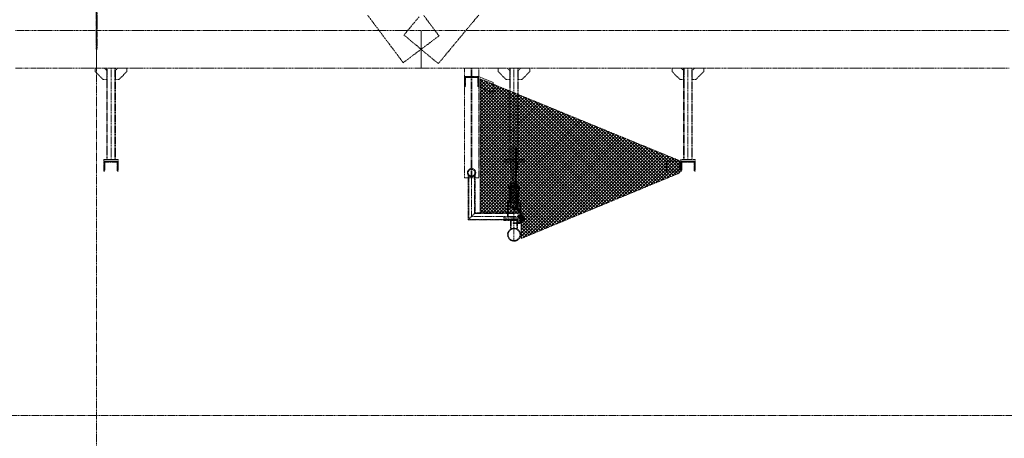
# Model space of a CAD drawing. Header units: millimetres. Extents: x -176817 to 571382, y -58489 to 156123.
# Tile 245 of 256: x 155878 to 162704, y 121719 to 124620. Entities that reach past the tile are written whole.
import ezdxf

# ---------------------------------------------------------------- set-up
doc = ezdxf.new("R2010")
doc.units = ezdxf.units.MM
doc.header["$LTSCALE"] = 0.2
for name, pattern in [('AM_ISO02W050', [7.5, 6, -1.5]), ('AM_ISO02W050x2', [3.75, 3, -0.75]), ('AM_ISO08W050', [18, 12, -1.5, 3, -1.5]), ('AM_ISO08W050x2', [9, 6, -0.75, 1.5, -0.75]), ('HIDDEN', [9.525, 6.35, -3.175])]:
    doc.linetypes.add(name, pattern=pattern)
for name, color, linetype, lineweight in [('-AAA Podkład', 252, 'Continuous', 13), ('AM_0N', 7, 'Continuous', 13), ('AM_3N', 6, 'AM_ISO02W050', 13), ('AM_4N', 3, 'Continuous', 13), ('AM_7N', 4, 'AM_ISO08W050', 13)]:
    doc.layers.add(name, color=color, linetype=linetype, lineweight=lineweight)

# ---------------------------------------------------------------- blocks, each defined once
blk = doc.blocks.new('*U1047')
at = {"layer": 'AM_0N'}
for p, q in [((159349.2, 123262.4, 0), (159349.2, 123251.1, 0)), ((159349.9, 123262.4, 0), (159349.2, 123262.4, 0)), ((159349.2, 123251.1, 0), (159349.9, 123251.1, 0)), ((159349.9, 123262.4, 0), (159349.9, 123251.1, 0)), ((159349.9, 123262.4, 0), (159353.1, 123259.1, 0)), ((159349.9, 123251.1, 0), (159353.1, 123254.3, 0)), ((159353.1, 123259.1, 0), (159353.1, 123254.3, 0)), ((159353.9, 123259.1, 0), (159353.1, 123259.1, 0)), ((159353.9, 123254.3, 0), (159353.1, 123254.3, 0)), ((159354.5, 123259.7, 0), (159353.9, 123259.1, 0)), ((159354.5, 123253.7, 0), (159353.9, 123254.3, 0)), ((159354.5, 123259.7, 0), (159354.5, 123253.7, 0)), ((159368.6, 123259.7, 0), (159354.5, 123259.7, 0)), ((159368.6, 123253.7, 0), (159354.5, 123253.7, 0)), ((159368.6, 123259.7, 0), (159368.6, 123253.7, 0)), ((159369.2, 123259.1, 0), (159368.6, 123259.7, 0)), ((159369.2, 123254.3, 0), (159368.6, 123253.7, 0)), ((159369.2, 123254.3, 0), (159369.2, 123259.1, 0))]:
    blk.add_line(p, q, dxfattribs=at)
at = {"layer": 'AM_3N', "linetype": 'AM_ISO02W050x2'}
for p, q in [((159349.2, 123260.1, 0), (159353.6, 123256.7, 0)), ((159352.7, 123257.4, 0), (159349.2, 123257.4, 0)), ((159349.2, 123253.3, 0), (159353.6, 123256.7, 0)), ((159352.7, 123256, 0), (159349.2, 123256, 0)), ((159352.7, 123257.4, 0), (159352.7, 123256, 0))]:
    blk.add_line(p, q, dxfattribs=at)
at = {"layer": 'AM_4N'}
for p, q in [((159353.9, 123259.1, 0), (159354.5, 123259.1, 0)), ((159353.9, 123254.3, 0), (159354.5, 123254.3, 0)), ((159354.5, 123259.1, 0), (159369.2, 123259.1, 0)), ((159354.5, 123254.3, 0), (159369.2, 123254.3, 0))]:
    blk.add_line(p, q, dxfattribs=at)
at = {"layer": 'AM_7N', "linetype": 'AM_ISO08W050x2'}
blk.add_line((159346.2, 123256.7, 0), (159372.2, 123256.7, 0), dxfattribs=at)
blk = doc.blocks.new('*U1048')
at = {"layer": 'AM_0N'}
for p, q in [((159361.2, 123262.7, 0), (159361.2, 123250.7, 0)), ((159362.8, 123262.7, 0), (159361.2, 123262.7, 0)), ((159361.2, 123250.7, 0), (159362.8, 123250.7, 0)), ((159362.8, 123250.7, 0), (159362.8, 123262.7, 0))]:
    blk.add_line(p, q, dxfattribs=at)
at = {"layer": 'AM_7N', "linetype": 'AM_ISO08W050x2'}
blk.add_line((159365.8, 123256.7, 0), (159358.2, 123256.7, 0), dxfattribs=at)
blk = doc.blocks.new('*U1083')
at = {"layer": 'AM_0N'}
for p, q in [((-28, 230.6), (28, 230.6)), ((-28, 226.6), (-28, 230.6)), ((28, 226.6), (-28, 226.6)), ((28, 230.6), (28, 226.6))]:
    blk.add_line(p, q, dxfattribs=at)
at = {"layer": 'AM_7N', "linetype": 'AM_ISO08W050x2'}
blk.add_line((0, 233.6), (0, 223.6), dxfattribs=at)
blk = doc.blocks.new('*U1084')
at = {"layer": 'AM_0N'}
for p, q in [((33.8, 222.6), (-33, 222.6)), ((29.3, 219.8), (-30.7, 209)), ((-2.7, 214.1), (-30.3, 215.9)), ((-29.7, 215.9), (30.3, 219.9)), ((-29.3, 201.1), (30.7, 211.9)), ((30.7, 198.2), (-7.4, 205.1)), ((30, 219.9), (30.3, 219.9)), ((-30.7, 201.1), (7.4, 194.3)), ((29.3, 198.2), (-30.7, 187.4)), ((-30.7, 179.5), (7.4, 172.7)), ((29.3, 176.6), (-30.7, 165.8)), ((-30.7, 157.9), (7.4, 151.1)), ((29.3, 155), (-30.7, 144.2)), ((-29.3, 179.5), (30.7, 190.3)), ((-29.3, 157.9), (30.7, 168.7)), ((-29.3, 136.3), (30.7, 147.1)), ((30.7, 176.6), (-7.4, 183.5)), ((30.7, 155), (-7.4, 161.9)), ((30.7, 133.4), (-7.4, 140.3)), ((-33.8, 112), (33, 112)), ((-30.7, 136.3), (7.4, 129.5)), ((29.3, 133.4), (-30.7, 122.6)), ((29.7, 118.7), (-30.3, 114.7)), ((-30, 114.7), (-30.3, 114.7)), ((-29.3, 114.7), (30.7, 125.5)), ((2.7, 120.5), (30.3, 118.7))]:
    blk.add_line(p, q, dxfattribs=at)
for centre, start, end in [((-30, 219.9), 138.01806, 273.82255), ((-30, 205.1), 100.20335, 280.20335), ((30, 215.9), 280.20335, 100.20335), ((30, 223.9), 273.82255, 340.52878), ((-30, 183.5), 100.20335, 280.20335), ((-30, 161.9), 100.20335, 280.20335), ((-30, 140.3), 100.20335, 280.20335), ((30, 194.3), 280.20335, 100.20335), ((30, 172.7), 280.20335, 100.20335), ((30, 151.1), 280.20335, 100.20335), ((-30, 118.7), 100.20335, 280.20335), ((-30, 110.7), 93.82255, 160.52878), ((30, 129.5), 280.20335, 100.20335), ((30, 114.7), 318.01806, 93.82255)]:
    blk.add_arc(centre, 4, start, end, dxfattribs=at)
at = {"layer": 'AM_7N', "linetype": 'AM_ISO08W050x2'}
for p, q in [((-30, 109), (-30, 225.6)), ((0, 109), (0, 225.6)), ((30, 109), (30, 225.6))]:
    blk.add_line(p, q, dxfattribs=at)
blk = doc.blocks.new('*U1085')
at = {"layer": 'AM_0N'}
for p, q in [((-28, 82), (28, 82)), ((-28, 78), (-28, 82)), ((28, 78), (-28, 78)), ((28, 82), (28, 78))]:
    blk.add_line(p, q, dxfattribs=at)
at = {"layer": 'AM_7N', "linetype": 'AM_ISO08W050x2'}
blk.add_line((0, 85), (0, 75), dxfattribs=at)
blk = doc.blocks.new('*U1086')
at = {"layer": 'AM_0N'}
for p, q in [((-26.6, 242.6), (-21.4, 245.6)), ((-26.6, 242.6), (-26.6, 233.6)), ((-26.6, 233.6), (-21.4, 230.6)), ((21.3, 245.6), (-21.4, 245.6)), ((21.3, 230.6), (-21.4, 230.6)), ((-13.3, 242.6), (-13.3, 233.6)), ((13.3, 242.6), (13.3, 233.6)), ((26.6, 242.6), (21.3, 245.6)), ((26.6, 233.6), (21.3, 230.6)), ((26.6, 242.6), (26.6, 233.6))]:
    blk.add_line(p, q, dxfattribs=at)
for centre, radius, start, end in [((-19.9, 232.9), 11.7, 55.56153, 115.56153), ((-19.9, 243.3), 11.7, 244.43847, 304.43847), ((0, 200.7), 43.9, 72.38303, 107.61697), ((0, 275.4), 43.9, 252.38303, 287.61697), ((19.9, 232.9), 11.7, 64.43847, 124.43847), ((19.9, 243.3), 11.7, 235.56153, 295.56153)]:
    blk.add_arc(centre, radius, start, end, dxfattribs=at)
at = {"layer": 'AM_7N', "linetype": 'AM_ISO08W050x2'}
blk.add_line((0, 248.6), (0, 227.6), dxfattribs=at)
blk = doc.blocks.new('A$C09B41FFC')
at = {"layer": '-AAA Podkład', "color": 7}
for p, q in [((-13, 500), (-13, 284.6)), ((0, 500), (0, 70)), ((13, 500), (13, 284.6)), ((-16, 222.6), (-16, 226.6)), ((-15, 222.6), (15, 222.6)), ((-15, 214.6), (15, 214.6)), ((-13, 264.6), (-13, 214.6)), ((13, 264.6), (13, 214.6)), ((16, 222.6), (16, 226.6)), ((-16.2, 172.6), (-15, 172.6)), ((-15.2, 171.6), (-15, 171.6)), ((15, 172.6), (16.2, 172.6)), ((15, 171.6), (15.2, 171.6)), ((-16.2, 82), (-15, 82)), ((-16.2, 82), (-15, 82)), ((-15.2, 83), (-15, 83)), ((16.2, 82, 0), (15, 82, 0)), ((21.2, 82), (20, 82))]:
    blk.add_line(p, q, dxfattribs=at)
for points in [[(15, 284.6), (15, 498), (13, 500), (-13, 500), (-15, 498), (-15, 284.6)], [(-15, 264.6), (-10.5, 264.6), (-10.5, 284.6), (-15, 284.6)], [(15, 264.6), (10.5, 264.6), (10.5, 284.6), (15, 284.6)], [(-15, 226.6), (-38.1, 226.6), (-38.1, 222.6), (-15, 222.6)], [(-15, 222.6), (-38.1, 222.6), (-38.1, 207.6), (-15, 207.6)], [(-15, 264.6), (-15, 72), (-13, 70), (13, 70), (15, 72), (15, 264.6)], [(15, 226.6), (38.1, 226.6), (38.1, 222.6), (15, 222.6)], [(15, 222.6), (38.1, 222.6), (38.1, 207.6), (15, 207.6)], [(-25, 112), (-41.2, 112), (-41.2, 98), (-25, 98)], [(25, 98), (41.3, 98), (41.3, 112), (25, 112)]]:
    blk.add_lwpolyline(points, dxfattribs=at)
at = {"layer": '-AAA Podkład', "color": 7, "elevation": 0}
for points in [[(-25, 400), (-70, 400), (-70, 388), (-25, 388)], [(25, 388), (70, 388), (70, 400), (25, 400)], [(-44.4, 12), (-44.4, 112), (-41.2, 112), (-41.2, 12)], [(44.5, 12), (44.5, 112), (41.3, 112), (41.3, 12)]]:
    blk.add_lwpolyline(points, dxfattribs=at)
for points in [[(-25, 340), (-25, 400), (-14.2, 400), (-13.2, 399), (-13.2, 341), (-14.2, 340)], [(25, 340), (25, 400), (14.2, 400), (13.2, 399), (13.2, 341), (14.2, 340)]]:
    blk.add_lwpolyline(points, close=True, dxfattribs=at)
at = {"layer": '-AAA Podkład', "color": 7}
for points in [[(-38.1, 207.6), (-35.2, 207.6), (-35.2, 222.6), (-38.1, 222.6)], [(38.1, 207.6), (35.2, 207.6), (35.2, 222.6), (38.1, 222.6)], [(-25, 172.6), (-25, 82), (-16.2, 82), (-15.2, 83), (-15.2, 171.6), (-16.2, 172.6)], [(25, 172.6), (25, 82), (16.2, 82), (15.2, 83), (15.2, 171.6), (16.2, 172.6)]]:
    blk.add_lwpolyline(points, close=True, dxfattribs=at)
blk.add_circle((-30, 118.7), 4, dxfattribs=at)
for points in [[(-25, 112), (-25, 113), (-26, 112)], [(25, 112), (25, 113), (26, 112)]]:
    blk.add_solid(points, dxfattribs=at)
for name in ['*U1084', '*U1083', '*U1086', '*U1085']:
    blk.add_blockref(name, (0, 0), dxfattribs=at)

msp = doc.modelspace()

# ---------------------------------------------------------------- hatches: boundary and pattern name
at = {"layer": '-AAA Podkład', "linetype": 'HIDDEN', "ltscale": 5}
h = msp.add_hatch(dxfattribs=at)
h.set_pattern_fill('ANSI32', color=256)
h.set_pattern_definition([(45, (107651.147, 119679.813), (-6.7351921, 6.7351921), []), (45, (107655.638, 119679.813), (-6.7351921, 6.7351921), [])])
h.paths.add_polyline_path([(158960.9118, 124225.9538), (159010.9118, 124225.9538), (159010.9118, 124224.0424, -0.414213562), (159005.8232, 124218.9538), (158967.9118, 124218.9538), (158967.9118, 124161.0424, -0.414213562), (158962.8232, 124155.9538), (158960.9118, 124155.9538)])
h.paths.add_polyline_path([(159010.9118, 124224.0424), (159010.9118, 124225.9538), (159060.9118, 124225.9538), (159060.9118, 124155.9538), (159059.0004, 124155.9538, -0.414213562), (159053.9118, 124161.0424), (159053.9118, 124218.9538), (159016.0004, 124218.9538, -0.414213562)])
h = msp.add_hatch(dxfattribs=at)
h.set_pattern_fill('ANSI37', color=256, scale=5)
h.set_pattern_definition([(45, (135902.992, 305201.502), (-11.2253202, 11.2253202), []), (135, (135902.992, 305201.502), (-11.2253202, -11.2253202), [])])
h.paths.add_polyline_path([(159070.6462, 124210.3668), (160453.9975, 123642.8629), (160453.9975, 123558.251), (159355.2118, 123103.5892), (159355.2118, 123281.0701), (159070.6462, 123280.8616)])
h = msp.add_hatch(dxfattribs=at)
h.set_pattern_fill('ANSI32', color=256)
h.set_pattern_definition([(45, (105151.147, 119094.125), (-6.7351921, 6.7351921), []), (45, (105155.638, 119094.125), (-6.7351921, 6.7351921), [])])
h.paths.add_polyline_path([(156460.9118, 123640.2658), (156510.9118, 123640.2658), (156510.9118, 123638.3544, -0.414213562), (156505.8232, 123633.2658), (156467.9118, 123633.2658), (156467.9118, 123575.3544, -0.414213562), (156462.8232, 123570.2658), (156460.9118, 123570.2658)])
h.paths.add_polyline_path([(156510.9118, 123638.3544), (156510.9118, 123640.2658), (156560.9118, 123640.2658), (156560.9118, 123570.2658), (156559.0004, 123570.2658, -0.414213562), (156553.9118, 123575.3544), (156553.9118, 123633.2658), (156516.0004, 123633.2658, -0.414213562)])
h = msp.add_hatch(dxfattribs=at)
h.set_pattern_fill('ANSI32', color=256)
h.set_pattern_definition([(45, (109151.147, 119094.125), (-6.7351921, 6.7351921), []), (45, (109155.638, 119094.125), (-6.7351921, 6.7351921), [])])
h.paths.add_polyline_path([(160460.9118, 123640.2658), (160510.9118, 123640.2658), (160510.9118, 123638.3544, -0.414213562), (160505.8232, 123633.2658), (160467.9118, 123633.2658), (160467.9118, 123575.3544, -0.414213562), (160462.8232, 123570.2658), (160460.9118, 123570.2658)])
h.paths.add_polyline_path([(160510.9118, 123638.3544), (160510.9118, 123640.2658), (160560.9118, 123640.2658), (160560.9118, 123570.2658), (160559.0004, 123570.2658, -0.414213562), (160553.9118, 123575.3544), (160553.9118, 123633.2658), (160516.0004, 123633.2658, -0.414213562)])
h = msp.add_hatch(dxfattribs=at)
h.set_pattern_fill('ANSI32', color=256)
h.set_pattern_definition([(45, (136456.364, 198272.398), (-6.7351921, 6.7351921), []), (45, (136460.854, 198272.398), (-6.7351921, 6.7351921), [])])
h.paths.add_polyline_path([(159348.9118, 123300.2116, 0.414213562), (159342.4118, 123306.7116), (159298.9118, 123306.7116), (159298.9118, 123301.7116), (159341.4118, 123301.7116, -0.414213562), (159344.9118, 123298.2116), (159344.9118, 123215.2116, -0.414213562), (159341.4118, 123211.7116), (159298.9118, 123211.7116), (159298.9118, 123206.7116), (159342.4118, 123206.7116, 0.414213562), (159348.9118, 123213.2116)])
h = msp.add_hatch(dxfattribs=at)
h.set_pattern_fill('ANSI31', color=256, scale=0.5, angle=90, style=0)
h.set_pattern_definition([(135, (73904.4119, 101529.3781), (-1.122532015, -1.122532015), [])])
h.paths.add_polyline_path([(159353.2118, 123253.2116), (159352.0118, 123253.2116), (159349.2118, 123250.4116), (159349.2118, 123236.7116), (159353.2118, 123236.7116)])
h.paths.add_polyline_path([(159353.2118, 123276.7116), (159349.2118, 123276.7116), (159349.2118, 123263.0116), (159352.0118, 123260.2116), (159353.2118, 123260.2116)])
h = msp.add_hatch(dxfattribs=at)
h.set_pattern_fill('ANSI31', color=256, scale=0.5, angle=180, style=0)
h.set_pattern_definition([(225, (73902.4119, 101480.0671), (1.122532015, -1.122532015), [])])
h.paths.add_polyline_path([(159357.2118, 123253.2116), (159357.2118, 123236.7116), (159361.2118, 123236.7116), (159361.2118, 123253.2116)])
h.paths.add_polyline_path([(159357.2118, 123276.7116), (159357.2118, 123260.2116), (159361.2118, 123260.2116), (159361.2118, 123262.7116), (159361.2118, 123276.7116)])

# ---------------------------------------------------------------- linework, layer by layer
for p, q in [((156410.9118, 154623.4714), (156410.9118, 103624.3027)), ((156510.9118, 124285.2658, 0), (156510.9118, 123652.2658, 0)), ((156510.9118, 124285.2658, 0), (156510.9118, 123652.2658, 0)), ((159008.4118, 124285.2658, 0), (159008.4118, 123525.0978, 0)), ((159010.9118, 124285.2658, 0), (159010.9118, 123525.1058, 0)), ((159013.4118, 124285.2658, 0), (159013.4118, 123525.1138, 0)), ((159304.9375, 124285.2658, 0), (159304.9375, 123652.2658, 0)), ((159304.9375, 124285.2658, 0), (159304.9375, 123652.2658, 0)), ((160510.9118, 124285.2658, 0), (160510.9118, 123652.2658, 0)), ((159304.9375, 123352.2658, 0), (159304.9375, 123628.2658, 0)), ((158986.7618, 123232.5616, 0), (158986.7618, 123545.1322, 0)), ((158990.7618, 123236.5616, 0), (158990.7618, 123540.1107, 0)), ((159010.9118, 123543.7658, 0), (159010.9118, 123256.7116, 0)), ((159031.0618, 123276.8616, 0), (159031.0618, 123540.1107, 0)), ((159035.0618, 123280.8616, 0), (159035.0618, 123545.1322, 0)), ((159304.9375, 123085.7864, 0), (159304.9375, 123340.2658, 0)), ((159035.0618, 123280.8616, 0), (158986.7618, 123232.5616, 0)), ((158986.7618, 123232.5616, 0), (159334.9118, 123232.5616, 0)), ((158990.7618, 123236.5616, 0), (159334.9118, 123236.5616, 0)), ((159318.2186, 123256.7116, 0), (159010.9118, 123256.7116, 0)), ((159031.0618, 123276.8616, 0), (159334.9118, 123276.8616, 0)), ((159035.0618, 123280.8616, 0), (159334.9118, 123280.8616, 0)), ((159280.7875, 123167.5537, 0), (159280.7875, 123228.2658, 0)), ((159284.7875, 123169.8568, 0), (159284.7875, 123228.2658, 0)), ((159325.0875, 123169.8568, 0), (159325.0875, 123228.2658, 0)), ((159329.0875, 123167.5537, 0), (159329.0875, 123228.2658, 0)), ((159352.0118, 123253.2116, 0), (159352.0118, 123260.2116, 0)), ((159361.2118, 123260.2116, 0), (159357.2118, 123260.2116, 0)), ((159361.2118, 123253.2116, 0), (159357.2118, 123253.2116, 0))]:
    msp.add_line(p, q, dxfattribs=at)
msp.add_lwpolyline([(175983.6053, 129267.0338), (137759.1691, 129267.0338), (137759.1691, 121876.9135), (175983.6053, 121876.9135)], close=True, dxfattribs=at)
for points in [[(156407.9118, 124696.7971), (156407.9118, 124602.9533), (156407.9118, 124509.1096), (156407.9118, 124415.2658), (156413.9118, 124415.2658), (156413.9118, 124509.1096), (156413.9118, 124602.9533), (156413.9118, 124696.7971)], [(158290.7735, 124650.7785), (158325.9297, 124603.8566), (158361.086, 124556.9347), (158396.2422, 124510.0128), (158431.3985, 124463.091), (158466.5547, 124416.1691), (158501.711, 124369.2472), (158536.8672, 124322.3253)], [(158536.8672, 124322.3253), (158598.8895, 124368.7956), (158660.9118, 124415.2658), (158722.9341, 124461.7361), (158784.9564, 124508.2063), (158749.8002, 124555.1282), (158714.6439, 124602.0501), (158679.4877, 124648.972)], [(158647.3244, 124641.0317), (158612.1681, 124598.8599), (158577.0119, 124556.688), (158541.8556, 124514.5161), (158601.3837, 124464.891), (158660.9118, 124415.2658), (158720.4399, 124365.6407), (158779.968, 124316.0156), (158815.1243, 124358.1874), (158850.2805, 124400.3593), (158885.4368, 124442.5312), (158920.593, 124484.7031), (158955.7493, 124526.8749), (158990.9055, 124569.0468), (159026.0618, 124611.2187), (159061.218, 124653.3906)], [(156410.9118, 124285.2658), (156410.9118, 124350.2658), (156410.9118, 124415.2658), (156410.9118, 124480.2658), (156410.9118, 124545.2658), (156340.5993, 124545.2658), (156270.2868, 124545.2658), (156199.9743, 124545.2658), (156129.6618, 124545.2658), (156059.3493, 124545.2658), (155989.0368, 124545.2658), (155918.7243, 124545.2658), (155848.4118, 124545.2658)], [(158660.9118, 124285.2658), (158660.9118, 124350.2658), (158660.9118, 124415.2658), (158660.9118, 124480.2658), (158660.9118, 124545.2658), (158590.5993, 124545.2658), (158520.2868, 124545.2658), (158449.9743, 124545.2658), (158379.6618, 124545.2658), (158309.3493, 124545.2658), (158239.0368, 124545.2658), (158168.7243, 124545.2658), (158098.4118, 124545.2658), (158028.0993, 124545.2658), (157957.7868, 124545.2658), (157887.4743, 124545.2658), (157817.1618, 124545.2658), (157746.8493, 124545.2658), (157676.5368, 124545.2658), (157606.2243, 124545.2658), (157535.9118, 124545.2658), (157465.5993, 124545.2658), (157395.2868, 124545.2658), (157324.9743, 124545.2658), (157254.6618, 124545.2658), (157184.3493, 124545.2658), (157114.0368, 124545.2658), (157043.7243, 124545.2658), (156973.4118, 124545.2658), (156903.0993, 124545.2658), (156832.7868, 124545.2658), (156762.4743, 124545.2658), (156692.1618, 124545.2658), (156621.8493, 124545.2658), (156551.5368, 124545.2658), (156481.2243, 124545.2658), (156410.9118, 124545.2658), (156410.9118, 124480.2658), (156410.9118, 124415.2658), (156410.9118, 124350.2658), (156410.9118, 124285.2658), (156481.2243, 124285.2658), (156551.5368, 124285.2658), (156621.8493, 124285.2658), (156692.1618, 124285.2658), (156762.4743, 124285.2658), (156832.7868, 124285.2658), (156903.0993, 124285.2658), (156973.4118, 124285.2658), (157043.7243, 124285.2658), (157114.0368, 124285.2658), (157184.3493, 124285.2658), (157254.6618, 124285.2658), (157324.9743, 124285.2658), (157395.2868, 124285.2658), (157465.5993, 124285.2658), (157535.9118, 124285.2658), (157606.2243, 124285.2658), (157676.5368, 124285.2658), (157746.8493, 124285.2658), (157817.1618, 124285.2658), (157887.4743, 124285.2658), (157957.7868, 124285.2658), (158028.0993, 124285.2658), (158098.4118, 124285.2658), (158168.7243, 124285.2658), (158239.0368, 124285.2658), (158309.3493, 124285.2658), (158379.6618, 124285.2658), (158449.9743, 124285.2658), (158520.2868, 124285.2658), (158590.5993, 124285.2658), (158660.9118, 124285.2658)], [(162739.0368, 124545.2658), (162668.7243, 124545.2658), (162598.4118, 124545.2658), (162528.0993, 124545.2658), (162457.7868, 124545.2658), (162387.4743, 124545.2658), (162317.1618, 124545.2658), (162246.8493, 124545.2658), (162176.5368, 124545.2658), (162106.2243, 124545.2658), (162035.9118, 124545.2658), (161965.5993, 124545.2658), (161895.2868, 124545.2658), (161824.9743, 124545.2658), (161754.6618, 124545.2658), (161684.3493, 124545.2658), (161614.0368, 124545.2658), (161543.7243, 124545.2658), (161473.4118, 124545.2658), (161403.0993, 124545.2658), (161332.7868, 124545.2658), (161262.4743, 124545.2658), (161192.1618, 124545.2658), (161121.8493, 124545.2658), (161051.5368, 124545.2658), (160981.2243, 124545.2658), (160910.9118, 124545.2658), (160840.5993, 124545.2658), (160770.2868, 124545.2658), (160699.9743, 124545.2658), (160629.6618, 124545.2658), (160559.3493, 124545.2658), (160489.0368, 124545.2658), (160418.7243, 124545.2658), (160348.4118, 124545.2658), (160278.0993, 124545.2658), (160207.7868, 124545.2658), (160137.4743, 124545.2658), (160067.1618, 124545.2658), (159996.8493, 124545.2658), (159926.5368, 124545.2658), (159856.2243, 124545.2658), (159785.9118, 124545.2658), (159715.5993, 124545.2658), (159645.2868, 124545.2658), (159574.9743, 124545.2658), (159504.6618, 124545.2658), (159434.3493, 124545.2658), (159364.0368, 124545.2658), (159293.7243, 124545.2658), (159223.4118, 124545.2658), (159153.0993, 124545.2658), (159082.7868, 124545.2658), (159012.4743, 124545.2658), (158942.1618, 124545.2658), (158871.8493, 124545.2658), (158801.5368, 124545.2658), (158731.2243, 124545.2658), (158660.9118, 124545.2658), (158660.9118, 124480.2658), (158660.9118, 124415.2658), (158660.9118, 124350.2658), (158660.9118, 124285.2658), (158731.2243, 124285.2658), (158801.5368, 124285.2658), (158871.8493, 124285.2658), (158942.1618, 124285.2658), (159012.4743, 124285.2658), (159082.7868, 124285.2658), (159153.0993, 124285.2658), (159223.4118, 124285.2658), (159293.7243, 124285.2658), (159364.0368, 124285.2658), (159434.3493, 124285.2658), (159504.6618, 124285.2658), (159574.9743, 124285.2658), (159645.2868, 124285.2658), (159715.5993, 124285.2658), (159785.9118, 124285.2658), (159856.2243, 124285.2658), (159926.5368, 124285.2658), (159996.8493, 124285.2658), (160067.1618, 124285.2658), (160137.4743, 124285.2658), (160207.7868, 124285.2658), (160278.0993, 124285.2658), (160348.4118, 124285.2658), (160418.7243, 124285.2658), (160489.0368, 124285.2658), (160559.3493, 124285.2658), (160629.6618, 124285.2658), (160699.9743, 124285.2658), (160770.2868, 124285.2658), (160840.5993, 124285.2658), (160910.9118, 124285.2658), (160981.2243, 124285.2658), (161051.5368, 124285.2658), (161121.8493, 124285.2658), (161192.1618, 124285.2658), (161262.4743, 124285.2658), (161332.7868, 124285.2658), (161403.0993, 124285.2658), (161473.4118, 124285.2658), (161543.7243, 124285.2658), (161614.0368, 124285.2658), (161684.3493, 124285.2658), (161754.6618, 124285.2658), (161824.9743, 124285.2658), (161895.2868, 124285.2658), (161965.5993, 124285.2658), (162035.9118, 124285.2658), (162106.2243, 124285.2658), (162176.5368, 124285.2658), (162246.8493, 124285.2658), (162317.1618, 124285.2658), (162387.4743, 124285.2658), (162457.7868, 124285.2658), (162528.0993, 124285.2658), (162598.4118, 124285.2658), (162668.7243, 124285.2658), (162739.0368, 124285.2658)], [(155848.4118, 124285.2658), (155918.7243, 124285.2658), (155989.0368, 124285.2658), (156059.3493, 124285.2658), (156129.6618, 124285.2658), (156199.9743, 124285.2658), (156270.2868, 124285.2658), (156340.5993, 124285.2658), (156410.9118, 124285.2658)]]:
    msp.add_lwpolyline(points, dxfattribs=at)
at = {"layer": '-AAA Podkład', "linetype": 'HIDDEN', "ltscale": 5, "elevation": 0}
for points in [[(156480.9118, 124205.2658), (156456.9118, 124205.2658), (156400.9118, 124261.2658), (156400.9118, 124285.2658), (156464.9118, 124285.2658), (156480.9118, 124269.2658)], [(156540.9118, 123652.2658), (156480.9118, 123652.2658), (156480.9118, 124285.2658), (156540.9118, 124285.2658)], [(156540.9118, 124205.2658), (156564.9118, 124205.2658), (156620.9118, 124261.2658), (156620.9118, 124285.2658), (156556.9118, 124285.2658), (156540.9118, 124269.2658)], [(159274.9375, 124205.2658), (159250.9375, 124205.2658), (159194.9375, 124261.2658), (159194.9375, 124285.2658), (159258.9375, 124285.2658), (159274.9375, 124269.2658)], [(159334.9375, 123652.2658), (159274.9375, 123652.2658), (159274.9375, 124285.2658), (159334.9375, 124285.2658)], [(159334.9375, 124205.2658), (159358.9375, 124205.2658), (159414.9375, 124261.2658), (159414.9375, 124285.2658), (159350.9375, 124285.2658), (159334.9375, 124269.2658)], [(160480.9118, 124205.2658), (160456.9118, 124205.2658), (160400.9118, 124261.2658), (160400.9118, 124285.2658), (160464.9118, 124285.2658), (160480.9118, 124269.2658)], [(160540.9118, 123652.2658), (160480.9118, 123652.2658), (160480.9118, 124285.2658), (160540.9118, 124285.2658)], [(160540.9118, 124205.2658), (160564.9118, 124205.2658), (160620.9118, 124261.2658), (160620.9118, 124285.2658), (160556.9118, 124285.2658), (160540.9118, 124269.2658)], [(156560.9118, 123640.2658), (156460.9118, 123640.2658), (156460.9118, 123652.2658), (156560.9118, 123652.2658)], [(159374.9375, 123640.2658), (159234.9375, 123640.2658), (159234.9375, 123652.2658), (159374.9375, 123652.2658)], [(160560.9118, 123640.2658), (160460.9118, 123640.2658), (160460.9118, 123652.2658), (160560.9118, 123652.2658)], [(159334.9118, 123216.7116), (159344.9118, 123216.7116), (159344.9118, 123296.7116), (159334.9118, 123296.7116)], [(159374.9375, 123252.2658), (159234.9375, 123252.2658), (159234.9375, 123240.2658), (159374.9375, 123240.2658)], [(159374.9375, 123228.2658), (159234.9375, 123228.2658), (159234.9375, 123240.2658), (159374.9375, 123240.2658)], [(159353.2118, 123236.7116), (159353.2118, 123276.7116), (159349.2118, 123276.7116), (159349.2118, 123236.7116)], [(159353.2118, 123236.7116), (159353.2118, 123276.7116), (159349.2118, 123276.7116), (159349.2118, 123236.7116)], [(159361.2118, 123236.7116), (159361.2118, 123276.7116), (159357.2118, 123276.7116), (159357.2118, 123236.7116)]]:
    msp.add_lwpolyline(points, close=True, dxfattribs=at)
for points in [[(156484.9118, 123652.2658), (156484.9118, 124285.2658)], [(156536.9118, 124285.2658), (156536.9118, 123652.2658)], [(158960.9118, 123525.2658), (158960.9118, 124285.2658), (159060.9118, 124285.2658), (159060.9118, 123525.2658), (158960.9118, 123524.9459)], [(159278.9375, 123652.2658), (159278.9375, 124285.2658)], [(159330.9375, 124285.2658), (159330.9375, 123652.2658)], [(160484.9118, 123652.2658), (160484.9118, 124285.2658)], [(160536.9118, 124285.2658), (160536.9118, 123652.2658)], [(159060.9118, 124155.9538), (159060.9118, 124225.9538), (159160.9118, 124184.9538), (159160.9118, 124114.9538), (159060.9118, 124155.9538)], [(159070.6462, 124210.3668), (160453.9975, 123642.8629), (160453.9975, 123558.251), (159355.2118, 123103.5892), (159355.2118, 123281.0701), (159070.6462, 123280.8616), (159070.6462, 124210.3668)], [(160361.283, 123570.2658), (160361.283, 123640.2658), (160461.283, 123640.2658), (160461.283, 123570.2658), (160361.283, 123570.2658)], [(159328.2118, 123252.6318), (159329.132, 123251.7116)], [(159349.2118, 123263.0116), (159352.0118, 123260.2116), (159353.2118, 123260.2116)], [(159349.2118, 123250.4116), (159352.0118, 123253.2116), (159353.2118, 123253.2116)], [(159368.8512, 123246.8941), (159369.6118, 123248.2116)]]:
    msp.add_lwpolyline(points, dxfattribs=at)
for points in [[(158960.9118, 124225.9538), (159010.9118, 124225.9538), (159010.9118, 124224.0424, -0.414213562), (159005.8232, 124218.9538), (158967.9118, 124218.9538), (158967.9118, 124161.0424, -0.414213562), (158962.8232, 124155.9538), (158960.9118, 124155.9538)], [(159010.9118, 124224.0424), (159010.9118, 124225.9538), (159060.9118, 124225.9538), (159060.9118, 124155.9538), (159059.0004, 124155.9538, -0.414213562), (159053.9118, 124161.0424), (159053.9118, 124218.9538), (159016.0004, 124218.9538, -0.414213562)], [(156460.9118, 123640.2658), (156510.9118, 123640.2658), (156510.9118, 123638.3544, -0.414213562), (156505.8232, 123633.2658), (156467.9118, 123633.2658), (156467.9118, 123575.3544, -0.414213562), (156462.8232, 123570.2658), (156460.9118, 123570.2658)], [(156510.9118, 123638.3544), (156510.9118, 123640.2658), (156560.9118, 123640.2658), (156560.9118, 123570.2658), (156559.0004, 123570.2658, -0.414213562), (156553.9118, 123575.3544), (156553.9118, 123633.2658), (156516.0004, 123633.2658, -0.414213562)], [(160460.9118, 123640.2658), (160510.9118, 123640.2658), (160510.9118, 123638.3544, -0.414213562), (160505.8232, 123633.2658), (160467.9118, 123633.2658), (160467.9118, 123575.3544, -0.414213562), (160462.8232, 123570.2658), (160460.9118, 123570.2658)], [(160510.9118, 123638.3544), (160510.9118, 123640.2658), (160560.9118, 123640.2658), (160560.9118, 123570.2658), (160559.0004, 123570.2658, -0.414213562), (160553.9118, 123575.3544), (160553.9118, 123633.2658), (160516.0004, 123633.2658, -0.414213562)], [(159298.9118, 123301.7116), (159298.9118, 123306.7116), (159342.4118, 123306.7116, -0.414213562), (159348.9118, 123300.2116), (159348.9118, 123213.2116, -0.414213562), (159342.4118, 123206.7116), (159298.9118, 123206.7116), (159298.9118, 123211.7116), (159341.4118, 123211.7116, 0.414213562), (159344.9118, 123215.2116), (159344.9118, 123298.2116, 0.414213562), (159341.4118, 123301.7116)]]:
    msp.add_lwpolyline(points, format="xyb", close=True, dxfattribs=at)
at = {"layer": '-AAA Podkład', "linetype": 'HIDDEN', "ltscale": 5, "extrusion": (1, 0, 0), "elevation": 159060.9118}
msp.add_lwpolyline([(124165.9538, 0), (124185.9538, 0)], dxfattribs=at)
at = {"layer": '-AAA Podkład', "linetype": 'HIDDEN', "ltscale": 5, "extrusion": (6.12323e-17, 1, 0)}
for points, elevation in [([(-159369.7118, 0), (-159328.1118, 0)], 123256.7116), ([(-159358.7118, 0), (-159328.2118, 0)], 123260.7914), ([(-159358.7118, 0), (-159328.2118, 0)], 123252.6318), ([(-159358.7118, 0), (-159329.132, 0)], 123261.7116), ([(-159358.7118, 0), (-159329.132, 0)], 123251.7116), ([(-159342.3118, 0), (-159333.7118, 0)], 123256.7116), ([(-159341.0918, 0), (-159334.9319, 0)], 123265.9516), ([(-159341.0918, 0), (-159334.9319, 0)], 123261.3316), ([(-159341.0918, 0), (-159334.9319, 0)], 123252.0916), ([(-159341.0918, 0), (-159334.9319, 0)], 123247.4716), ([(-159344.3118, 0), (-159342.1118, 0)], 123256.7116), ([(-159342.2118, 0), (-159344.2118, 0)], 123266.7116), ([(-159344.2118, 0), (-159342.2118, 0)], 123246.7116), ([(-159363.2118, 0), (-159359.632, 0)], 123261.3056), ([(-159363.2118, 0), (-159359.632, 0)], 123252.1175), ([(-159363.3118, 0), (-159361.1118, 0)], 123256.7116), ([(-159361.2118, 0), (-159363.2118, 0)], 123266.7116), ([(-159363.2118, 0), (-159361.2118, 0)], 123246.7116), ([(-159363.8118, 0), (-159363.2118, 0)], 123264.4116), ([(-159363.8118, 0), (-159363.2118, 0)], 123249.0116), ([(-159368.8512, 0), (-159363.8118, 0)], 123266.5291), ([(-159368.8512, 0), (-159363.8118, 0)], 123261.6216), ([(-159368.8512, 0), (-159363.8118, 0)], 123251.8016), ([(-159368.8512, 0), (-159363.8118, 0)], 123246.8941)]:
    msp.add_lwpolyline(points, dxfattribs=dict(at, elevation=elevation))
at = {"layer": '-AAA Podkład', "linetype": 'HIDDEN', "ltscale": 5, "extrusion": (0.707107, -0.707107, 0), "elevation": 25503.5176}
msp.add_lwpolyline([(199821.9018, 0), (199820.6005, 0)], dxfattribs=at)
at = {"layer": '-AAA Podkład', "linetype": 'HIDDEN', "ltscale": 5, "extrusion": (-1, 6.12323e-17, 0)}
for points, elevation in [([(-123252.6318, 0), (-123260.7914, 0)], -159328.2118), ([(-123251.7116, 0), (-123261.7116, 0)], -159329.132), ([(-123264.0116, 0), (-123249.4116, 0)], -159333.8118), ([(-123246.7116, 0), (-123266.7116, 0)], -159342.2118), ([(-123264.0116, 0), (-123249.4116, 0)], -159342.2118), ([(-123266.7116, 0), (-123246.7116, 0)], -159344.2118), ([(-123251.7116, 0), (-123261.7116, 0)], -159358.7118), ([(-123246.7116, 0), (-123266.7116, 0)], -159361.2118), ([(-123266.7116, 0), (-123246.7116, 0)], -159363.2118), ([(-123264.4116, 0), (-123261.3056, 0)], -159363.2118), ([(-123261.3056, 0), (-123252.1175, 0)], -159363.2118), ([(-123252.1175, 0), (-123249.0116, 0)], -159363.2118), ([(-123264.4116, 0), (-123266.5291, 0)], -159363.8118), ([(-123249.0116, 0), (-123264.4116, 0)], -159363.8118), ([(-123246.8941, 0), (-123249.0116, 0)], -159363.8118), ([(-123265.2116, 0), (-123248.2116, 0)], -159369.6118)]:
    msp.add_lwpolyline(points, dxfattribs=dict(at, elevation=elevation))
at = {"layer": '-AAA Podkład', "linetype": 'HIDDEN', "ltscale": 5, "extrusion": (-0.866025, 0.5, 0), "elevation": -76355.1229}
msp.add_lwpolyline([(-186418.9114, 0), (-186416.6713, 0)], dxfattribs=at)
at = {"layer": '-AAA Podkład', "linetype": 'HIDDEN', "ltscale": 5, "extrusion": (-0.866025, -0.5, 0), "elevation": -199611.8345}
msp.add_lwpolyline([(-27067.9754, 0), (-27070.2155, 0)], dxfattribs=at)
at = {"layer": '-AAA Podkład', "linetype": 'HIDDEN', "ltscale": 5, "extrusion": (0.866025, 0.5, 0)}
for points, elevation in [([(27080.8996, 0), (27078.6595, 0)], 199626.4091), ([(27067.52, 0), (27065.9987, 0)], 199650.7382)]:
    msp.add_lwpolyline(points, dxfattribs=dict(at, elevation=elevation))
at = {"layer": '-AAA Podkład', "linetype": 'HIDDEN', "ltscale": 5, "extrusion": (0.866025, -0.5, 0), "elevation": 76369.6975}
msp.add_lwpolyline([(186405.9872, 0), (186408.2273, 0)], dxfattribs=at)
at = {"layer": '-AAA Podkład', "linetype": 'HIDDEN', "ltscale": 5, "const_width": 3, "elevation": 0}
for points in [[(159355.2118, 123236.1245), (159352.3875, 123130.2364)], [(159355.2118, 123236.1245), (159355.2118, 123281.0701)]]:
    msp.add_lwpolyline(points, dxfattribs=at)
at = {"layer": '-AAA Podkład', "linetype": 'HIDDEN', "ltscale": 5, "extrusion": (0.403632, 0.914921, 0), "elevation": 177097.0387}
msp.add_lwpolyline([(-96048.3601, 0), (-96049.3658, 0)], dxfattribs=at)
at = {"layer": '-AAA Podkład', "linetype": 'HIDDEN', "ltscale": 5, "extrusion": (-0.487829, 0.872939, 0), "elevation": 29859.4616}
msp.add_lwpolyline([(-199240.6442, 0), (-199241.6983, 0)], dxfattribs=at)
at = {"layer": '-AAA Podkład', "linetype": 'HIDDEN', "ltscale": 5, "extrusion": (0.487829, 0.872939, 0), "elevation": 185331.8227}
msp.add_lwpolyline([(-78984.3388, 0), (-78985.3929, 0)], dxfattribs=at)
at = {"layer": '-AAA Podkład', "linetype": 'HIDDEN', "ltscale": 5, "extrusion": (-0.403632, 0.914921, 0), "elevation": 48443.391}
msp.add_lwpolyline([(-195549.0253, 0), (-195550.0311, 0)], dxfattribs=at)
at = {"layer": '-AAA Podkład', "linetype": 'HIDDEN', "ltscale": 5, "const_width": 3, "elevation": 0}
msp.add_lwpolyline([(159304.9375, 123082.7864, 0.414213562), (159352.3875, 123130.2364)], format="xyb", dxfattribs=at)
at = {"layer": '-AAA Podkład', "linetype": 'HIDDEN', "ltscale": 5}
for centre, radius in [((159010.9118, 123560.2658, 0), 28.5), ((159010.9118, 123560.2658, 0), 23.5), ((159304.9375, 123130.2364, 0), 44.45), ((159304.9375, 123130.2364, 0), 41.25)]:
    msp.add_circle(centre, radius, dxfattribs=at)
at = {"layer": '-AAA Podkład', "linetype": 'HIDDEN', "ltscale": 5, "extrusion": (0, 0, -1)}
for centre, radius, start, end in [((-159349.481, 123256.7116, 0), 15.265, 342.38303116, 17.61696884), ((-159338.3007, 123263.6416, 0), 4.0847, 325.56153059, 25.5615306), ((-159338.3007, 123249.7816, 0), 4.0847, 334.4384694, 34.4384694), ((-159337.723, 123263.6416, 0), 4.0847, 154.4384694, 214.43846941), ((-159326.5426, 123256.7116, 0), 15.265, 162.38303116, 197.61696884), ((-159337.723, 123249.7816, 0), 4.0847, 145.56153059, 205.5615306), ((-159365.2739, 123264.0753, 0), 4.338, 154.44687238, 214.44687238), ((-159353.3845, 123256.7116, 0), 16.2273, 162.38752601, 197.61247399), ((-159365.2739, 123249.3478, 0), 4.338, 145.55312762, 205.55312762)]:
    msp.add_arc(centre, radius, start, end, dxfattribs=at)

# ---------------------------------------------------------------- block references
at = {"layer": '-AAA Podkład', "linetype": 'HIDDEN', "ltscale": 5}
msp.add_blockref('A$C09B41FFC', (159304.9375, 123240.2658, 0), dxfattribs=at)
at = {"layer": '-AAA Podkład'}
for name in ['*U1047', '*U1048']:
    msp.add_blockref(name, (0, 0), dxfattribs=at)

doc.saveas('drawing.dxf')
